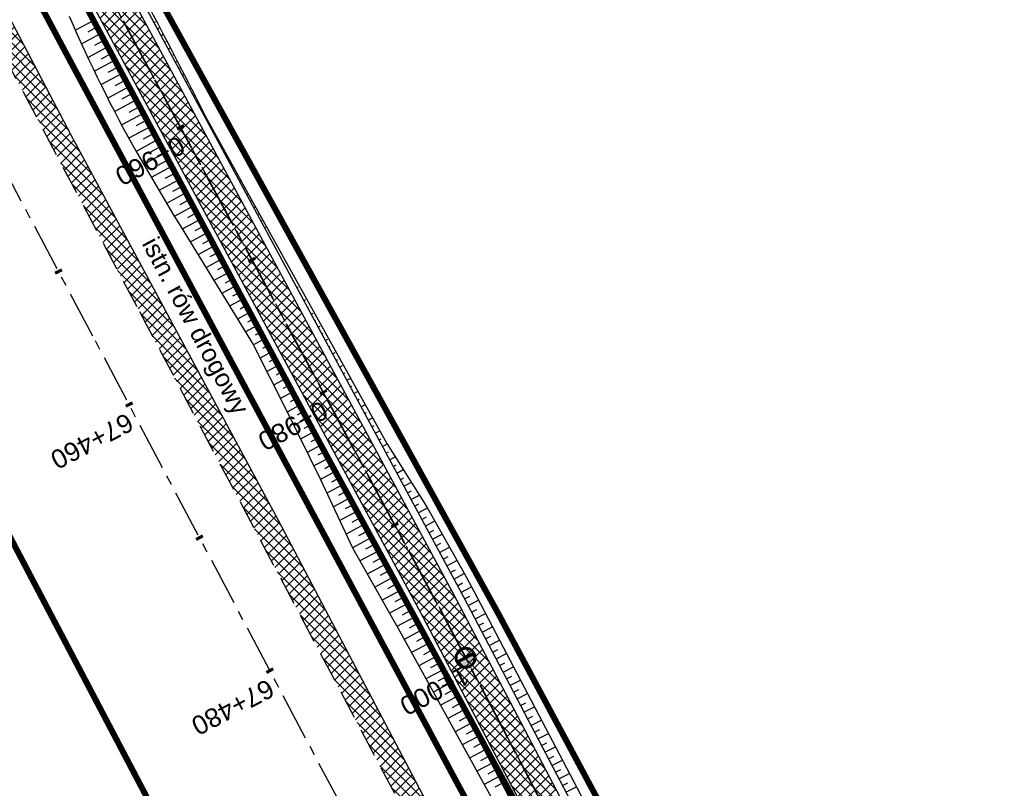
# Model space of a CAD drawing. Header units: metres. Extents: x 7529682 to 7533751, y 5721195 to 5727842.
# Tile 136 of 210: x 7530156 to 7530221, y 5726905 to 5726956. Entities that reach past the tile are written whole.
import ezdxf

# ---------------------------------------------------------------- set-up
doc = ezdxf.new("R2010")
doc.units = ezdxf.units.M
for name, pattern in [('817-dzialki-09-05-04$0$HIDDEN', [0.375, 0.25, -0.125]), ('ACAD_ISO05W100', [33, 24, -3, 0, -3, 0, -3]), ('CENTER', [50.8, 31.75, -6.35, 6.35, -6.35]), ('CENTER2', [28.575, 19.05, -3.175, 3.175, -3.175]), ('HIDDEN', [9.525, 6.35, -3.175])]:
    doc.linetypes.add(name, pattern=pattern)
for name, color, linetype in [('C-DROGI-SYTUACJA', 7, 'Continuous'), ('C-DROGI-SYTUACJA-ETYKIETY', 7, 'Continuous'), ('D-hatch-pobocza', 131, 'Continuous'), ('D-pobocza', 60, 'Continuous'), ('D-rowy', 160, 'Continuous'), ('D-skarpa', 2, 'Continuous'), ('D-skarpa-kreskowanie', 2, 'Continuous')]:
    doc.layers.add(name, color=color, linetype=linetype)
for name, color, linetype, lineweight, true_color in [('D-ewidencja-numery', 7, 'Continuous', 50, 0x40ff00), ('D-hatch-ciag-pieszo-rowerowy', 7, 'Continuous', 13, 0xff9f80), ('D-LR-etap-III', 7, '817-dzialki-09-05-04$0$HIDDEN', 50, 0x00008f)]:
    doc.layers.add(name, color=color, linetype=linetype, lineweight=lineweight, true_color=true_color)
for name, color, linetype, lineweight in [('D-krawędzie', 3, 'Continuous', 30), ('D-obrzeża', 2, 'Continuous', 30), ('D-opisy', 2, 'Continuous', 30), ('D-oś', 10, 'CENTER', 30), ('D-pas-drogowy', 7, 'ACAD_ISO05W100', 50)]:
    doc.layers.add(name, color=color, linetype=linetype, lineweight=lineweight)
doc.layers.add('poprzeczki', color=7, linetype='Continuous', true_color=0x0000c7)
doc.styles.get("Standard").update_dxf_attribs({"font": 'arial.ttf'})

# ---------------------------------------------------------------- blocks, each defined once
blk = doc.blocks.new('AeccTickLine')
at = {"color": 0, "linetype": 'ByBlock', "lineweight": -2}
blk.add_line((0, 1), (0, -1), dxfattribs=at)
blk = doc.blocks.new('kilometraz')
at = {"linetype": 'ByBlock', "lineweight": -2}
blk.add_hatch(color=0, dxfattribs=at).paths.add_polyline_path([(0, -0.28125, 0.41421356), (0.28125, 0, 0.41421356), (0, 0.28125)])
at = {"color": 0, "linetype": 'ByBlock', "lineweight": -2}
blk.add_line((0, 0.28125), (0, -0.28125), dxfattribs=at)
blk.add_circle((0, 0), 0.28125, dxfattribs=at)

msp = doc.modelspace()

# ---------------------------------------------------------------- hatches: boundary and pattern name
at = {"layer": 'D-hatch-ciag-pieszo-rowerowy'}
h = msp.add_hatch(dxfattribs=at)
h.set_pattern_fill('ANSI37', color=256, scale=0.15, style=0)
h.set_pattern_definition([(45, (0.87658, 0.48407), (-0.33675960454, 0.33675960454), []), (135, (0.87658, 0.48407), (-0.33675960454, -0.33675960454), [])])
h.paths.add_polyline_path([(7530123.559, 5727032.047), (7530121.363, 5727030.852), (7530132.878, 5727009.502), (7530158.916, 5726960.858), (7530182.683, 5726916.746), (7530203.558, 5726876.949), (7530215.075, 5726854.837), (7530217.477, 5726855.639), (7530205.774, 5726878.107), (7530184.89, 5726917.92), (7530161.118, 5726962.041), (7530135.081, 5727010.685)])
at = {"layer": 'D-hatch-pobocza'}
h = msp.add_hatch(dxfattribs=at)
h.set_pattern_fill('ANSI37', color=256, scale=0.15, style=0)
h.set_pattern_definition([(45, (0, 0), (-0.33675960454, 0.33675960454), []), (135, (0, 0), (-0.33675960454, -0.33675960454), [])])
h.paths.add_polyline_path([(7530159.28, 5726948.82), (7530146.43, 5726973.35), (7530133.18, 5726997.96), (7530120.77, 5727021.75), (7530102.37, 5727056.4), (7530093.405, 5727074.093), (7530092.054, 5727072.892), (7530098.687, 5727060.362), (7530131.998, 5726997.21), (7530163.822, 5726937.097), (7530204.081, 5726861.013), (7530207.771, 5726854.047), (7530209.4, 5726853.58), (7530209.844, 5726853.622), (7530193.42, 5726884.56), (7530185.31, 5726899.91), (7530173.06, 5726923.22)])

# ---------------------------------------------------------------- linework, layer by layer
at = {"layer": 'C-DROGI-SYTUACJA', "color": 10, "linetype": 'CENTER2', "lineweight": 35, "ltscale": 0.2}
msp.add_lwpolyline([(7529994.785, 5727271.452), (7530014.919, 5727233.118), (7530030.611, 5727203.571), (7530048.952, 5727168.884), (7530066.584, 5727135.609), (7530088.792, 5727092.929), (7530119.442, 5727037.047), (7530133.98, 5727010.094), (7530160.017, 5726961.45), (7530183.787, 5726917.333), (7530204.666, 5726877.528), (7530227.909, 5726832.904), (7530259.102, 5726774.826, 0.063585), (7530264.989, 5726766.578), (7530268.47, 5726762.818, -0.065084), (7530272.969, 5726756.475), (7530281.424, 5726740.504, -0.065084)], format="xyb", dxfattribs=at)
at = {"layer": 'D-ewidencja-numery', "color": 12, "ltscale": 15, "true_color": 0xc70000}
msp.add_lwpolyline([(7529996.497, 5727273.662), (7530017.541, 5727234.203), (7530033.054, 5727204.864), (7530051.623, 5727170.223), (7530069.277, 5727137.016), (7530089.385, 5727097.534), (7530109.713, 5727060.747), (7530136.77, 5727011.64), (7530162.447, 5726962.744), (7530187.674, 5726916.992), (7530207.821, 5726879.335), (7530230.626, 5726834.519), (7530262.288, 5726776.618), (7530277.51, 5726760.213), (7530286.037, 5726744.107)], dxfattribs=at)
at = {"layer": 'D-krawędzie', "linetype": 'HIDDEN', "ltscale": 0.3}
msp.add_lwpolyline([(7529971.476, 5727300.786), (7530006.702, 5727234.141), (7530044.198, 5727163.133), (7530082.89, 5727090.2), (7530098.687, 5727060.362), (7530131.998, 5726997.21), (7530163.822, 5726937.097), (7530204.081, 5726861.013), (7530247.82, 5726778.438), (7530252.22, 5726770.26), (7530259.735, 5726756.9), (7530263.782, 5726749.287), (7530270.196, 5726737.096), (7530272.433, 5726732.819), (7530276.009, 5726725.598), (7530279.7, 5726718.02)], dxfattribs=at)
at = {"layer": 'D-LR-etap-III', "ltscale": 10, "flags": 128}
msp.add_lwpolyline([(7531750.474, 5723895.103, 0.4, 0.4, 0), (7531750.505, 5723895.13, 0.4, 0.4, 0), (7531682.71, 5724022.92, 0.4, 0.4, 0), (7531619.177, 5724147.204, 0.4, 0.4, 0), (7531592.309, 5724198.489, 0.4, 0.4, 0), (7531553.264, 5724272.919, 0.4, 0.4, 0), (7531504.02, 5724366.79, 0.4, 0.4, 0), (7531482.09, 5724407.62, 0.4, 0.4, 0), (7531412.35, 5724541.183, 0.4, 0.4, 0), (7531388.464, 5724586.93, 0.4, 0.4, 0), (7531345.12, 5724669.94, 0.4, 0.4, 0), (7531127.66, 5725081.67, 0.4, 0.4, 0), (7531059.253, 5725211.041, 0.4, 0.4, 0), (7531008.007, 5725307.954, 0.4, 0.4, 0), (7530964.182, 5725390.836, 0.4, 0.4, 0), (7530914.557, 5725484.684, 0.4, 0.4, 0), (7530865.243, 5725577.494, 0.4, 0.4, 0), (7530840.085, 5725624.059, 0.4, 0.4, 0), (7530802.56, 5725694.925, 0.4, 0.4, 0), (7530755.54, 5725787.51, 0.4, 0.4, 0), (7530708.718, 5725876.303, 0.4, 0.4, 0), (7530695.12, 5725902.09, 0.4, 0.4, 0), (7530642.914, 5726001.078, 0.4, 0.4, 0), (7530634.935, 5726016.147, 0.4, 0.4, 0), (7530610.82, 5726061.93, 0.4, 0.4, 0), (7530610.82, 5726061.93, 0.4, 0.4, 0), (7530607.21, 5726063.51, 0.4, 0.4, 0), (7530597.42, 5726080.68, 0.4, 0.4, 0), (7530591.16, 5726088.44, 0.4, 0.4, 0), (7530581.28, 5726107.21, 0.4, 0.4, 0), (7530571.29, 5726130.56, 0.4, 0.4, 0), (7530549.555, 5726171.527, 0.4, 0.4, 0), (7530531.014, 5726206.474, 0.4, 0.4, 0), (7530516.461, 5726236.017, 0.4, 0.4, 0), (7530500.799, 5726266.141, 0.4, 0.4, 0), (7530491.35, 5726283.94, 0.4, 0.4, 0), (7530482.4, 5726303.41, 0.4, 0.4, 0), (7530482.4, 5726303.41, 0.4, 0.4, 0), (7530450.41, 5726357.28, 0.4, 0.4, 0), (7530397.759, 5726458.5, 0.4, 0.4, 0), (7530334.708, 5726583.665, 0.4, 0.4, 0), (7530303.939, 5726645.168, 0.4, 0.4, 0), (7530300.51, 5726651.778, 0.4, 0.4, 0), (7530289.214, 5726671.967, 0.4, 0.4, 0), (7530281.54, 5726685.57, 0.4, 0.4, 0), (7530261.371, 5726724.163, 0.4, 0.4, 0), (7530254.03, 5726738.21, 0.4, 0.4, 0), (7530197.22, 5726845.06, 0.4, 0.4, 0), (7530194.71, 5726849.15, 0.4, 0.4, 0), (7530195.92, 5726850.75, 0.4, 0.4, 0), (7530170.547, 5726892.961, 0.4, 0.4, 0), (7530143.175, 5726945.066, 0.4, 0.4, 0), (7530105.06, 5727018.32, 0.4, 0.4, 0), (7530100.06, 5727027.16, 0.4, 0.4, 0), (7530062.319, 5727099.625, 0.4, 0.4, 0), (7530015.379, 5727189.42, 0.4, 0.4, 0), (7529983.208, 5727250.207, 0.4, 0.4, 0), (7529953.284, 5727306.747, 0.4, 0.4, 0), (7529900.671, 5727406.159, 0.4, 0.4, 0), (7529890.63, 5727425.131, 0.4, 0.4, 0), (7529875.155, 5727454.426, 0.4, 0.4, 0), (7529857.56, 5727487.787, 0.4, 0.4, 0), (7529835.194, 5727530.193, 0.4, 0.4, 0), (7529811.741, 5727574.662, 0.4, 0.4, 0), (7529792.102, 5727611.923, 0.4, 0.4, 0), (7529768.066, 5727657.47, 0.4, 0.4, 0), (7529755.211, 5727682.131, 0.4, 0.4, 0), (7529753.31, 5727681.13, 0.4, 0.4, 0), (7529739.21, 5727707.77, 0.4, 0.4, 0), (7529735.395, 5727711.252, 0.4, 0.4, 0), (7529725.42, 5727730.2, 0.4, 0.4, 0), (7529723.55, 5727729.88, 0.4, 0.4, 0), (7529695.567, 5727782.932, 0.4, 0.4, 0), (7529717.68, 5727794.024, 0.4, 0.4, 0), (7529736.275, 5727758.647, 0.4, 0.4, 0), (7529736.275, 5727758.647, 0.4, 0.4, 0), (7529744.511, 5727750.406, 0.4, 0.4, 0), (7529744.511, 5727750.406, 0.4, 0.4, 0), (7529750.283, 5727738.55, 0.4, 0.4, 0), (7529777.109, 5727687.569, 0.4, 0.4, 0), (7529796.515, 5727651.33, 0.4, 0.4, 0), (7529814.938, 5727616.793, 0.4, 0.4, 0), (7529839.007, 5727572.304, 0.4, 0.4, 0), (7529860.618, 5727532.509, 0.4, 0.4, 0), (7529882.349, 5727491.504, 0.4, 0.4, 0), (7529904.865, 5727449.096, 0.4, 0.4, 0), (7529920.747, 5727418.885, 0.4, 0.4, 0), (7529946.677, 5727368.547, 0.4, 0.4, 0), (7529972.025, 5727320.573, 0.4, 0.4, 0), (7529987.74, 5727290.153, 0.4, 0.4, 0), (7529996.497, 5727273.662, 0.4, 0.4, 0), (7530017.541, 5727234.203, 0.4, 0.4, 0), (7530033.054, 5727204.864, 0.4, 0.4, 0), (7530051.623, 5727170.223, 0.4, 0.4, 0), (7530069.277, 5727137.016, 0.4, 0.4, 0), (7530089.385, 5727097.534, 0.4, 0.4, 0), (7530109.713, 5727060.747, 0.4, 0.4, 0), (7530136.77, 5727011.64, 0.4, 0.4, 0), (7530162.447, 5726962.744, 0.4, 0.4, 0), (7530187.674, 5726916.992, 0.4, 0.4, 0), (7530207.821, 5726879.335, 0.4, 0.4, 0), (7530230.626, 5726834.519, 0.4, 0.4, 0), (7530262.288, 5726776.618, 0.4, 0.4, 0), (7530277.51, 5726760.213, 0.4, 0.4, 0), (7530286.037, 5726744.107, 0.4, 0.4, 0), (7530288.097, 5726735.884, 0.4, 0.4, 0), (7530290.394, 5726725.047, 0.4, 0.4, 0), (7530296.177, 5726713.583, 0.4, 0.4, 0), (7530302.726, 5726701.182, 0.4, 0.4, 0), (7530325.685, 5726657.466, 0.4, 0.4, 0), (7530343.244, 5726623.649, 0.4, 0.4, 0), (7530360.23, 5726591.747, 0.4, 0.4, 0), (7530383.209, 5726548.059, 0.4, 0.4, 0), (7530406.018, 5726503.606, 0.4, 0.4, 0), (7530427.465, 5726462.62, 0.4, 0.4, 0), (7530447.928, 5726424.388, 0.4, 0.4, 0), (7530471.127, 5726379.921, 0.4, 0.4, 0), (7530490.501, 5726343.033, 0.4, 0.4, 0), (7530509.499, 5726306.733, 0.4, 0.4, 0), (7530529.89, 5726267.244, 0.4, 0.4, 0), (7530543.852, 5726238.99, 0.4, 0.4, 0), (7530554.809, 5726218.944, 0.4, 0.4, 0), (7530559.027, 5726212.223, 0.4, 0.4, 0), (7530563.061, 5726206.41, 0.4, 0.4, 0), (7530566.934, 5726200.464, 0.4, 0.4, 0), (7530569.771, 5726194.902, 0.4, 0.4, 0), (7530571.473, 5726191.282, 0.4, 0.4, 0), (7530572.839, 5726188.025, 0.4, 0.4, 0), (7530575.295, 5726182.035, 0.4, 0.4, 0), (7530579.737, 5726173.306, 0.4, 0.4, 0), (7530583.3, 5726167.41, 0.4, 0.4, 0), (7530593.4, 5726163.33, 0.4, 0.4, 0), (7530598.618, 5726155.264, 0.4, 0.4, 0), (7530608.258, 5726140.497, 0.4, 0.4, 0), (7530603.27, 5726136.83, 0.4, 0.4, 0), (7530606.53, 5726131.84, 0.4, 0.4, 0), (7530604.239, 5726124.217, 0.4, 0.4, 0), (7530605.847, 5726121.63, 0.4, 0.4, 0), (7530608.972, 5726116.164, 0.4, 0.4, 0), (7530618.114, 5726097.791, 0.4, 0.4, 0), (7530651.213, 5726034.96, 0.4, 0.4, 0), (7530670.244, 5725998.611, 0.4, 0.4, 0), (7530698.075, 5725945.953, 0.4, 0.4, 0), (7530716.506, 5725911.305, 0.4, 0.4, 0), (7530735.223, 5725875.667, 0.4, 0.4, 0), (7530752.504, 5725842.155, 0.4, 0.4, 0), (7530778.311, 5725793.501, 0.4, 0.4, 0), (7530797.5, 5725756.382, 0.4, 0.4, 0), (7530812.519, 5725728.289, 0.4, 0.4, 0), (7530820.039, 5725713.16, 0.4, 0.4, 0), (7530822.422, 5725710.194, 0.4, 0.4, 0), (7530833.155, 5725688.801, 0.4, 0.4, 0), (7530849.629, 5725656.159, 0.4, 0.4, 0), (7530867.983, 5725621.964, 0.4, 0.4, 0), (7530872.63, 5725612.888, 0.4, 0.4, 0), (7530880.354, 5725597.595, 0.4, 0.4, 0), (7530883.839, 5725593.389, 0.4, 0.4, 0), (7530891.782, 5725587.763, 0.4, 0.4, 0), (7530895.039, 5725584.281, 0.4, 0.4, 0), (7530897.034, 5725580.941, 0.4, 0.4, 0), (7530900.952, 5725579.946, 0.4, 0.4, 0), (7530904.81, 5725571.977, 0.4, 0.4, 0), (7530903.682, 5725568.566, 0.4, 0.4, 0), (7530908.901, 5725558.845, 0.4, 0.4, 0), (7530910.252, 5725545.672, 0.4, 0.4, 0), (7530912.873, 5725538.646, 0.4, 0.4, 0), (7530945.278, 5725478.464, 0.4, 0.4, 0), (7530959.692, 5725450.246, 0.4, 0.4, 0), (7531002.827, 5725368.192, 0.4, 0.4, 0), (7531044.704, 5725290.314, 0.4, 0.4, 0), (7531064.099, 5725253.213, 0.4, 0.4, 0), (7531083.01, 5725216.678, 0.4, 0.4, 0), (7531113.013, 5725158.466, 0.4, 0.4, 0), (7531137.364, 5725113.071, 0.4, 0.4, 0), (7531150.831, 5725086.712, 0.4, 0.4, 0), (7531159.746, 5725076.641, 0.4, 0.4, 0), (7531166.31, 5725074.58, 0.4, 0.4, 0), (7531172.29, 5725062.58, 0.4, 0.4, 0), (7531170.59, 5725055.606, 0.4, 0.4, 0), (7531173.733, 5725044.081, 0.4, 0.4, 0), (7531215.342, 5724964.86, 0.4, 0.4, 0), (7531238.054, 5724921.685, 0.4, 0.4, 0), (7531262.39, 5724875.283, 0.4, 0.4, 0), (7531295.587, 5724811.266, 0.4, 0.4, 0), (7531348.488, 5724712.363, 0.4, 0.4, 0), (7531363.741, 5724682.684, 0.4, 0.4, 0), (7531366.987, 5724675.865, 0.4, 0.4, 0), (7531382.541, 5724646.111, 0.4, 0.4, 0), (7531401.299, 5724610.875, 0.4, 0.4, 0), (7531428.965, 5724558.862, 0.4, 0.4, 0), (7531449.111, 5724520.398, 0.4, 0.4, 0), (7531477.293, 5724465.831, 0.4, 0.4, 0), (7531500.996, 5724421.113, 0.4, 0.4, 0), (7531512.122, 5724400.549, 0.4, 0.4, 0), (7531513.782, 5724396.757, 0.4, 0.4, 0), (7531526.32, 5724379.39, 0.4, 0.4, 0), (7531566.784, 5724302.736, 0.4, 0.4, 0), (7531612.277, 5724225.61, 0.4, 0.4, 0), (7531620.493, 5724210.548, 0.4, 0.4, 0), (7531631.578, 5724196.258, 0.4, 0.4, 0), (7531653.484, 5724152.434, 0.4, 0.4, 0), (7531661.151, 5724128.494, 0.4, 0.4, 0), (7531673.881, 5724101.186, 0.4, 0.4, 0), (7531684.691, 5724081.184, 0.4, 0.4, 0), (7531699.212, 5724051.17, 0.4, 0.4, 0), (7531704.034, 5724040.584, 0.4, 0.4, 0), (7531704.034, 5724040.584, 0.4, 0.4, 0), (7531703.913, 5724037.17, 0.4, 0.4, 0), (7531736.42, 5723969.232, 0.4, 0.4, 0), (7531738.285, 5723967.699, 0.4, 0.4, 0), (7531742.181, 5723962.346, 0.4, 0.4, 0), (7531744.286, 5723958.616, 0.4, 0.4, 0), (7531755.393, 5723944.193, 0.4, 0.4, 0), (7531758.69, 5723936.76, 0.4, 0.4, 0), (7531780.08, 5723929.25, 0.4, 0.4, 0), (7531792.612, 5723906.338, 0.4, 0.4, 0), (7531792.612, 5723906.338, 0.4, 0.4, 0), (7531756.962, 5723883.055, 0.4, 0.4, 0), (7531750.46, 5723895.13, 0.4, 0.4, 0), (7531750.46, 5723895.13, 0, 0, 0)], format="xyseb", dxfattribs=at)
at = {"layer": 'D-obrzeża'}
for points in [[(7530255.071, 5726779.69), (7530226.804, 5726832.32), (7530203.558, 5726876.949), (7530182.683, 5726916.746), (7530158.916, 5726960.858), (7530132.878, 5727009.502), (7530118.344, 5727036.45), (7530087.65, 5727092.412), (7530086.699, 5727094.242), (7530065.478, 5727135.027), (7530047.847, 5727168.299), (7530029.507, 5727202.986), (7530013.813, 5727232.534), (7529993.681, 5727270.865)], [(7530217.689, 5726855.232), (7530205.774, 5726878.107), (7530184.89, 5726917.92), (7530161.118, 5726962.041), (7530135.081, 5727010.685), (7530120.54, 5727037.644), (7530099.718, 5727075.608)]]:
    msp.add_lwpolyline(points, dxfattribs=at)
at = {"layer": 'D-oś', "ltscale": 0.1}
msp.add_lwpolyline([(7530281.407, 5726707.304), (7530276.579, 5726716.435), (7530272.867, 5726724.055), (7530269.314, 5726731.231), (7530267.097, 5726735.47), (7530260.688, 5726747.65), (7530256.664, 5726755.22), (7530249.153, 5726768.573), (7530244.732, 5726776.79), (7530200.988, 5726859.376), (7530160.728, 5726935.459), (7530128.903, 5726995.575), (7530095.593, 5727058.727), (7530079.798, 5727088.56), (7530041.105, 5727161.496), (7530003.607, 5727232.506), (7529968.381, 5727299.153)], dxfattribs=at)
at = {"layer": 'D-oś', "ltscale": 0.03}
msp.add_lwpolyline([(7529994.785, 5727271.452), (7530014.919, 5727233.118), (7530030.611, 5727203.571), (7530048.952, 5727168.884), (7530066.584, 5727135.609), (7530088.792, 5727092.929), (7530119.442, 5727037.047), (7530133.98, 5727010.094), (7530160.017, 5726961.45), (7530183.787, 5726917.333), (7530204.666, 5726877.528), (7530227.909, 5726832.904), (7530259.102, 5726774.826, 0.063585), (7530264.989, 5726766.578), (7530268.47, 5726762.818, -0.065084), (7530272.969, 5726756.475), (7530281.424, 5726740.504, -0.065084), (7530284.142, 5726733.217), (7530284.891, 5726729.972, 0.064463), (7530289.362, 5726717.937), (7530322.484, 5726654.998)], format="xyb", dxfattribs=at)
at = {"layer": 'D-pas-drogowy', "ltscale": 0.2, "flags": 128}
msp.add_lwpolyline([(7531633.019, 5724182.834, 0.4, 0.4, 0), (7531617.559, 5724211.608, 0.4, 0.4, 0), (7531566.784, 5724302.736, 0.4, 0.4, 0), (7531538.419, 5724356.47, 0.4, 0.4, 0), (7531526.32, 5724379.39, 0.4, 0.4, 0), (7531516.102, 5724393.607, 0.4, 0.4, 0.001485), (7531513.78, 5724396.838, 0.4, 0.4, 0), (7531501.87, 5724413.41, 0.4, 0.4, 0), (7531474.926, 5724464.508, 0.4, 0.4, 0), (7531446.2, 5724518.992, 0.4, 0.4, 0), (7531424.962, 5724559.262, 0.4, 0.4, 0), (7531398.444, 5724609.566, 0.4, 0.4, 0), (7531379.647, 5724645.216, 0.4, 0.4, 0), (7531365.23, 5724672.56, 0.4, 0.4, 0), (7531341.306, 5724717.915, 0.4, 0.4, 0), (7531312.9, 5724771.789, 0.4, 0.4, 0), (7531292.591, 5724810.307, 0.4, 0.4, 0), (7531259.392, 5724873.271, 0.4, 0.4, 0), (7531233.74, 5724921.923, 0.4, 0.4, 0), (7531203.073, 5724980.092, 0.4, 0.4, 0), (7531173.471, 5725036.225, 0.4, 0.4, 0), (7531168.27, 5725046.09, 0.4, 0.4, 0), (7531172.29, 5725062.58, 0.4, 0.4, 0), (7531166.31, 5725074.58, 0.4, 0.4, 0), (7531150.32, 5725079.6, 0.4, 0.4, 0), (7531141.5, 5725096.43, 0.4, 0.4, 0), (7531109.312, 5725157.814, 0.4, 0.4, 0), (7531086.641, 5725201.048, 0.4, 0.4, 0), (7531059.198, 5725253.384, 0.4, 0.4, 0), (7531028.207, 5725312.489, 0.4, 0.4, 0), (7530999.105, 5725367.99, 0.4, 0.4, 0), (7530956.248, 5725449.725, 0.4, 0.4, 0), (7530924.398, 5725510.464, 0.4, 0.4, 0), (7530897.51, 5725561.74, 0.4, 0.4, 0), (7530894.46, 5725566.14, 0.4, 0.4, 0), (7530892.16, 5725570.49, 0.4, 0.4, 0), (7530869.363, 5725613.307, 0.4, 0.4, 0), (7530861.694, 5725627.705, 0.4, 0.4, 0), (7530852.74, 5725644.52, 0.4, 0.4, 0), (7530831.51, 5725684.2, 0.4, 0.4, 0), (7530811.13, 5725722.52, 0.4, 0.4, 0), (7530792.348, 5725757.941, 0.4, 0.4, 0), (7530768.03, 5725803.8, 0.4, 0.4, 0), (7530748.769, 5725840.179, 0.4, 0.4, 0), (7530727.7, 5725879.97, 0.4, 0.4, 0), (7530712.098, 5725909.545, 0.4, 0.4, 0), (7530693.644, 5725944.645, 0.4, 0.4, 0), (7530665.702, 5725997.539, 0.4, 0.4, 0), (7530641.76, 5726042.88, 0.4, 0.4, 0), (7530616.5, 5726091.48, 0.4, 0.4, 0), (7530604.628, 5726114.32, 0.4, 0.4, -0.007763), (7530602.5, 5726118.43, 0.4, 0.4, 0), (7530603.992, 5726123.395, 0.4, 0.4, 0), (7530606.53, 5726131.84, 0.4, 0.4, 0), (7530603.27, 5726136.83, 0.4, 0.4, 0), (7530593.776, 5726151.369, 0.4, 0.4, 0), (7530590.203, 5726156.84, 0.4, 0.4, 0), (7530583.3, 5726167.41, 0.4, 0.4, 0), (7530580.578, 5726170.428, 0.4, 0.4, 0), (7530575.85, 5726175.67, 0.4, 0.4, 0), (7530569.01, 5726186.66, 0.4, 0.4, 0), (7530562.555, 5726199.189, 0.4, 0.4, 0), (7530555.67, 5726211.39, 0.4, 0.4, 0), (7530548.29, 5726224.23, 0.4, 0.4, 0), (7530540.58, 5726237.71, 0.4, 0.4, 0), (7530532.68, 5726252.65, 0.4, 0.4, 0), (7530524.06, 5726269.35, 0.4, 0.4, 0), (7530502.82, 5726309.91, 0.4, 0.4, 0), (7530488.83, 5726336.63, 0.4, 0.4, 0), (7530466.03, 5726380.16, 0.4, 0.4, 0), (7530438.47, 5726432.77, 0.4, 0.4, 0), (7530424.53, 5726459.09, 0.4, 0.4, 0), (7530401.63, 5726502.97, 0.4, 0.4, 0), (7530383.38, 5726538.06, 0.4, 0.4, 0), (7530353.97, 5726593.52, 0.4, 0.4, 0), (7530338.47, 5726622.74, 0.4, 0.4, 0), (7530322.01, 5726653.88, 0.4, 0.4, 0), (7530297.54, 5726700.33, 0.4, 0.4, 0), (7530287.38, 5726719.6, 0.4, 0.4, 0), (7530285.95, 5726722.316, 0.4, 0.4, 0), (7530280.26, 5726733.12, 0.4, 0.4, 0), (7530266.73, 5726758.74, 0.4, 0.4, 0), (7530260.42, 5726770.47, 0.4, 0.4, 0), (7530253.25, 5726783.82, 0.4, 0.4, 0), (7530244.95, 5726799.33, 0.4, 0.4, 0), (7530239.39, 5726808.49, 0.4, 0.4, 0), (7530238.29, 5726807.9, 0.4, 0.4, 0), (7530218.11, 5726850.67, 0.4, 0.4, 0), (7530175.907, 5726928.168, 0.4, 0.4, 0), (7530096.68, 5727076.15, 0.4, 0.4, 0), (7530094.68, 5727079.89, 0.4, 0.4, 0), (7530064.597, 5727135.523, 0.4, 0.4, 0), (7530046.731, 5727168.892, 0.4, 0.4, 0), (7530025.803, 5727208.461, 0.4, 0.4, 0), (7530012.847, 5727232.979, 0.4, 0.4, 0), (7529994.15, 5727268.45, 0.4, 0.4, 0), (7529981.671, 5727291.93, 0.4, 0.4, 0), (7529949.89, 5727351.73, 0.4, 0.4, 0), (7529924.75, 5727399.03, 0.4, 0.4, 0), (7529915.516, 5727417.1, 0.4, 0.4, 0), (7529885.83, 5727475.19, 0.4, 0.4, 0), (7529862.56, 5727519.97, 0.4, 0.4, 0), (7529852.985, 5727538.191, 0.4, 0.4, 0), (7529836.513, 5727569.511, 0.4, 0.4, 0), (7529815.369, 5727609.141, 0.4, 0.4, 0), (7529792.795, 5727651.247, 0.4, 0.4, 0), (7529774.199, 5727685.858, 0.4, 0.4, 0), (7529746.966, 5727736.059, 0.4, 0.4, 0), (7529733.92, 5727757.62, 0.4, 0.4, 0), (7529708.607, 5727806.389, 0.4, 0.4, 0), (7529688.492, 5727796.345, 0.4, 0.4, 0), (7529723.55, 5727729.88, 0.4, 0.4, 0), (7529725.42, 5727730.2, 0.4, 0.4, 0), (7529735.38, 5727711.28, 0.4, 0.4, 0), (7529739.21, 5727707.77, 0.4, 0.4, 0), (7529753.31, 5727681.13, 0.4, 0.4, 0), (7529755.178, 5727682.114, 0.4, 0.4, 0), (7529792.102, 5727611.923, 0.4, 0.4, 0), (7529811.741, 5727574.662, 0.4, 0.4, 0), (7529835.194, 5727530.193, 0.4, 0.4, 0), (7529857.56, 5727487.787, 0.4, 0.4, 0), (7529875.155, 5727454.426, 0.4, 0.4, 0), (7529890.63, 5727425.131, 0.4, 0.4, 0), (7529900.671, 5727406.159, 0.4, 0.4, 0), (7529953.284, 5727306.747, 0.4, 0.4, 0), (7529983.208, 5727250.207, 0.4, 0.4, 0), (7530015.379, 5727189.42, 0.4, 0.4, 0), (7530062.319, 5727099.625, 0.4, 0.4, 0), (7530100.06, 5727027.16, 0.4, 0.4, 0), (7530105.06, 5727018.32, 0.4, 0.4, 0), (7530143.175, 5726945.066, 0.4, 0.4, 0), (7530170.547, 5726892.961, 0.4, 0.4, 0), (7530195.92, 5726850.75, 0.4, 0.4, 0), (7530194.71, 5726849.15, 0.4, 0.4, 0), (7530197.22, 5726845.06, 0.4, 0.4, 0), (7530254.03, 5726738.21, 0.4, 0.4, 0), (7530261.371, 5726724.163, 0.4, 0.4, 0), (7530281.54, 5726685.57, 0.4, 0.4, 0), (7530289.214, 5726671.967, 0.4, 0.4, 0), (7530300.51, 5726651.778, 0.4, 0.4, 0), (7530303.939, 5726645.168, 0.4, 0.4, 0), (7530334.708, 5726583.665, 0.4, 0.4, 0), (7530397.759, 5726458.5, 0.4, 0.4, 0), (7530450.41, 5726357.28, 0.4, 0.4, 0), (7530482.4, 5726303.41, 0.4, 0.4, 0), (7530483.688, 5726301.003, 0.4, 0.4, 0), (7530491.35, 5726283.94, 0.4, 0.4, 0), (7530512.67, 5726243.78, 0.4, 0.4, 0), (7530529.43, 5726209.46, 0.4, 0.4, 0), (7530571.29, 5726130.56, 0.4, 0.4, 0), (7530581.28, 5726107.21, 0.4, 0.4, 0), (7530591.16, 5726088.44, 0.4, 0.4, 0), (7530597.42, 5726080.68, 0.4, 0.4, 0), (7530607.21, 5726063.51, 0.4, 0.4, 0), (7530610.82, 5726061.93, 0.4, 0.4, 0), (7530634.935, 5726016.147, 0.4, 0.4, 0), (7530642.914, 5726001.078, 0.4, 0.4, 0), (7530695.12, 5725902.09, 0.4, 0.4, 0), (7530708.718, 5725876.303, 0.4, 0.4, 0), (7530755.54, 5725787.51, 0.4, 0.4, 0), (7530802.56, 5725694.925, 0.4, 0.4, 0), (7530840.085, 5725624.059, 0.4, 0.4, 0), (7530865.243, 5725577.494, 0.4, 0.4, 0), (7530914.557, 5725484.684, 0.4, 0.4, 0), (7530964.182, 5725390.836, 0.4, 0.4, 0), (7531008.007, 5725307.954, 0.4, 0.4, 0), (7531059.253, 5725211.041, 0.4, 0.4, 0), (7531127.66, 5725081.67, 0.4, 0.4, 0), (7531345.12, 5724669.94, 0.4, 0.4, 0), (7531388.464, 5724586.93, 0.4, 0.4, 0), (7531412.35, 5724541.183, 0.4, 0.4, 0), (7531482.09, 5724407.62, 0.4, 0.4, 0), (7531504.02, 5724366.79, 0.4, 0.4, 0), (7531519.374, 5724337.52, 0.4, 0.4, 0), (7531563.749, 5724252.932, 0.4, 0.4, 0), (7531602.175, 5724179.681, 0.4, 0.4, 0), (7531619.177, 5724147.204, 0.4, 0.4, 0), (7531625.038, 5724135.635, 0.4, 0.4, 0), (7531656.796, 5724073.316, 0.4, 0.4, 0), (7531675.12, 5724037.36, 0.4, 0.4, 0), (7531682.71, 5724022.92, 0.4, 0.4, 0), (7531705.565, 5723979.811, 0.4, 0.4, 0), (7531736.606, 5723921.262, 0.4, 0.4, 0), (7531750.46, 5723895.13, 0.4, 0.4, 0), (7531740.77, 5723886.56, 0.4, 0.4, 0), (7531732.86, 5723885, 0.4, 0.4, 0), (7531722.18, 5723887.77, 0.4, 0.4, 0), (7531729.87, 5723862.17, 0.4, 0.4, 0), (7531742.92, 5723861.93, 0.4, 0.4, 0), (7531763.71, 5723859.52, 0.4, 0.4, 0), (7531768.42, 5723854.12, 0.4, 0.4, 0), (7531787.42, 5723817.97, 0.4, 0.4, 0), (7531795.57, 5723809.82, 0.4, 0.4, 0), (7531816.347, 5723819.85, 0.4, 0.4, 0), (7531816.347, 5723819.85, 0.4, 0.4, 0), (7531805.06, 5723843.23, 0.4, 0.4, 0), (7531803.61, 5723886.23, 0.4, 0.4, 0), (7531803.61, 5723886.23, 0.4, 0.4, 0), (7531780.08, 5723929.25, 0.4, 0.4, 0), (7531758.69, 5723936.76, 0.4, 0.4, 0), (7531749.359, 5723946.412, 0.4, 0.4, 0), (7531742.71, 5723953.29, 0.4, 0.4, 0), (7531735.177, 5723967.878, 0.4, 0.4, 0), (7531722.37, 5723992.68, 0.4, 0.4, 0), (7531705.042, 5724030.886, 0.4, 0.4, 0), (7531699.47, 5724043.17, 0.4, 0.4, 0), (7531692.69, 5724058.11, 0.4, 0.4, 0), (7531679.672, 5724084.017, 0.4, 0.4, 0), (7531674.55, 5724094.21, 0.4, 0.4, 0), (7531666.633, 5724114.003, 0.4, 0.4, 0), (7531649, 5724153.82, 0.4, 0.4, 0), (7531641.49, 5724149.34, 0.4, 0.4, 0), (7531626.04, 5724179.34, 0.4, 0.4, 0), (7531633.03, 5724182.84, 0, 0, 0)], format="xyseb", dxfattribs=at)
at = {"layer": 'D-pobocza'}
for points in [[(7529998.605, 5727267.942), (7530016.466, 5727233.935), (7530032.157, 5727204.391), (7530050.498, 5727169.703), (7530068.134, 5727136.422), (7530090.335, 5727093.754), (7530120.98, 5727037.883), (7530135.521, 5727010.922), (7530161.559, 5726962.278), (7530185.332, 5726918.154), (7530206.217, 5726878.339), (7530218.182, 5726855.367)], [(7529995.8, 5727265.757), (7530013.371, 5727232.301), (7530029.065, 5727202.752), (7530047.405, 5727168.065), (7530065.035, 5727134.795), (7530087.248, 5727092.104), (7530117.905, 5727036.211), (7530132.438, 5727009.265), (7530158.475, 5726960.622), (7530182.241, 5726916.511), (7530203.115, 5726876.718), (7530214.73, 5726854.418)], [(7530209.844, 5726853.622), (7530193.42, 5726884.56), (7530185.31, 5726899.91), (7530173.06, 5726923.22), (7530159.28, 5726948.82), (7530146.43, 5726973.35), (7530133.18, 5726997.96), (7530120.77, 5727021.75), (7530102.37, 5727056.4), (7530093.405, 5727074.093)]]:
    msp.add_lwpolyline(points, dxfattribs=at)
at = {"layer": 'D-rowy', "linetype": 'HIDDEN', "ltscale": 0.1, "const_width": 0.4, "flags": 128}
msp.add_lwpolyline([(7530210.965, 5726857.162), (7530158.809, 5726954.52), (7530122.465, 5727022.753), (7530095.922, 5727072.859), (7530086.314, 5727091.113), (7530063.16, 5727134.709), (7530033.596, 5727190.759), (7530021.34, 5727213.676), (7530002.619, 5727249.036), (7529995.396, 5727262.503), (7529988.789, 5727275.206), (7529976.334, 5727299.006), (7529958.125, 5727333.488), (7529939.362, 5727369.129), (7529923.146, 5727399.734), (7529918.219, 5727408.985), (7529909.126, 5727427.527), (7529905.376, 5727434.673), (7529896.192, 5727451.152), (7529887.557, 5727467.231), (7529877.124, 5727486.657), (7529866.166, 5727506.778), (7529855.76, 5727526.176), (7529840.707, 5727554.898), (7529824.518, 5727585.588), (7529810.515, 5727612.292), (7529795.682, 5727640.077), (7529780.379, 5727668.69), (7529772.315, 5727684.078), (7529762.635, 5727702.447), (7529747.007, 5727732.117), (7529740.676, 5727744.954)], dxfattribs=at)
at = {"layer": 'D-skarpa', "linetype": 'Continuous'}
for points in [[(7530157.923, 5726969.541, -0.007166), (7530168.215, 5726950.067), (7530170.801, 5726945.357), (7530170.801, 5726945.357), (7530170.801, 5726945.357), (7530180.259, 5726928.328), (7530182.93, 5726924.087), (7530185.377, 5726919.726), (7530186.016, 5726918.534), (7530187.726, 5726915.281), (7530196.661, 5726898.274)], [(7530159.158, 5726956.716, 0.025824), (7530163.661, 5726947.614), (7530166.128, 5726943.432), (7530166.402, 5726942.987), (7530171.382, 5726934.904), (7530173.621, 5726930.431), (7530175.849, 5726925.952), (7530177.964, 5726921.411), (7530181.091, 5726915.881), (7530182.836, 5726912.715), (7530185.249, 5726908.335), (7530190.07, 5726899.571)]]:
    msp.add_lwpolyline(points, format="xyb", dxfattribs=at)
at = {"layer": 'D-skarpa-kreskowanie', "linetype": 'Continuous'}
for p, q in [((7530160.736, 5726956.425, 107.954), (7530159.58, 5726955.802, 107.078)), ((7530160.974, 5726955.985, 107.953), (7530160.382, 5726955.666, 107.505)), ((7530164.873, 5726956.355, 108.152), (7530164.778, 5726956.303, 108.08)), ((7530161.211, 5726955.544, 107.952), (7530160.001, 5726954.892, 107.035)), ((7530165.125, 5726955.923, 108.162), (7530165.07, 5726955.893, 108.12)), ((7530165.378, 5726955.491, 108.173), (7530165.252, 5726955.423, 108.077)), ((7530161.685, 5726954.664, 107.95), (7530160.421, 5726953.983, 106.992)), ((7530161.448, 5726955.104, 107.951), (7530160.829, 5726954.771, 107.482)), ((7530165.63, 5726955.059, 108.183), (7530165.56, 5726955.021, 108.13)), ((7530161.922, 5726954.224, 107.949), (7530161.277, 5726953.876, 107.46)), ((7530165.881, 5726954.626, 108.193), (7530165.726, 5726954.543, 108.075)), ((7530166.109, 5726954.181, 108.184), (7530166.036, 5726954.142, 108.129)), ((7530162.159, 5726953.784, 107.948), (7530160.841, 5726953.073, 106.949)), ((7530162.397, 5726953.344, 107.946), (7530161.724, 5726952.981, 107.437)), ((7530166.336, 5726953.735, 108.176), (7530166.2, 5726953.662, 108.073)), ((7530162.634, 5726952.903, 107.945), (7530161.261, 5726952.164, 106.906)), ((7530166.563, 5726953.29, 108.168), (7530166.501, 5726953.256, 108.12)), ((7530166.791, 5726952.845, 108.159), (7530166.675, 5726952.782, 108.071)), ((7530163.108, 5726952.023, 107.943), (7530161.727, 5726951.279, 106.897)), ((7530162.871, 5726952.463, 107.944), (7530162.182, 5726952.092, 107.423)), ((7530167.018, 5726952.399, 108.151), (7530166.965, 5726952.371, 108.11)), ((7530163.345, 5726951.583, 107.942), (7530162.652, 5726951.21, 107.418)), ((7530167.246, 5726951.954, 108.142), (7530167.149, 5726951.902, 108.069)), ((7530167.473, 5726951.508, 108.134), (7530167.43, 5726951.485, 108.101)), ((7530163.582, 5726951.143, 107.941), (7530162.192, 5726950.394, 106.889)), ((7530167.701, 5726951.063, 108.126), (7530167.623, 5726951.021, 108.067)), ((7530164.057, 5726950.262, 107.939), (7530162.658, 5726949.509, 106.88)), ((7530163.82, 5726950.703, 107.94), (7530163.122, 5726950.327, 107.412)), ((7530167.928, 5726950.618, 108.117), (7530167.894, 5726950.599, 108.092)), ((7530168.157, 5726950.173, 108.109), (7530168.098, 5726950.141, 108.065)), ((7530164.294, 5726949.822, 107.938), (7530163.592, 5726949.444, 107.407)), ((7530168.399, 5726949.736, 108.111), (7530168.367, 5726949.718, 108.086)), ((7530164.531, 5726949.382, 107.937), (7530163.124, 5726948.624, 106.871)), ((7530164.768, 5726948.942, 107.936), (7530164.062, 5726948.562, 107.401)), ((7530168.642, 5726949.298, 108.112), (7530168.572, 5726949.261, 108.058)), ((7530168.885, 5726948.861, 108.112), (7530168.847, 5726948.841, 108.084)), ((7530165.005, 5726948.502, 107.935), (7530163.59, 5726947.739, 106.863)), ((7530169.128, 5726948.424, 108.113), (7530169.046, 5726948.38, 108.052)), ((7530165.48, 5726947.621, 107.929), (7530164.096, 5726946.876, 106.881)), ((7530165.243, 5726948.061, 107.932), (7530164.542, 5726947.684, 107.402)), ((7530169.371, 5726947.987, 108.114), (7530169.327, 5726947.964, 108.081)), ((7530169.613, 5726947.55, 108.115), (7530169.521, 5726947.5, 108.045)), ((7530165.717, 5726947.181, 107.925), (7530165.034, 5726946.813, 107.408)), ((7530169.856, 5726947.113, 108.115), (7530169.807, 5726947.086, 108.078)), ((7530165.954, 5726946.741, 107.922), (7530164.605, 5726946.014, 106.9)), ((7530166.191, 5726946.301, 107.918), (7530165.525, 5726945.942, 107.414)), ((7530170.099, 5726946.676, 108.116), (7530169.995, 5726946.62, 108.038)), ((7530170.342, 5726946.238, 108.117), (7530170.287, 5726946.209, 108.076)), ((7530166.428, 5726945.861, 107.915), (7530165.113, 5726945.152, 106.919)), ((7530170.583, 5726945.801, 108.117), (7530170.469, 5726945.739, 108.03)), ((7530166.903, 5726944.98, 107.908), (7530165.622, 5726944.29, 106.938)), ((7530166.666, 5726945.42, 107.911), (7530166.017, 5726945.071, 107.42)), ((7530170.804, 5726945.352, 108.098), (7530170.755, 5726945.325, 108.061)), ((7530171.033, 5726944.907, 108.081), (7530170.944, 5726944.859, 108.018)), ((7530167.14, 5726944.54, 107.904), (7530166.508, 5726944.2, 107.426)), ((7530171.263, 5726944.463, 108.064), (7530171.222, 5726944.441, 108.038)), ((7530167.377, 5726944.1, 107.901), (7530166.131, 5726943.428, 106.957)), ((7530167.614, 5726943.66, 107.895), (7530167.004, 5726943.331, 107.432)), ((7530171.492, 5726944.018, 108.047), (7530171.418, 5726943.979, 108.005)), ((7530171.721, 5726943.574, 108.03), (7530171.688, 5726943.556, 108.014)), ((7530167.851, 5726943.22, 107.888), (7530166.656, 5726942.575, 106.983)), ((7530171.951, 5726943.13, 108.013), (7530171.892, 5726943.098, 107.992)), ((7530168.326, 5726942.339, 107.875), (7530167.181, 5726941.722, 107.008)), ((7530168.088, 5726942.779, 107.882), (7530167.503, 5726942.464, 107.439)), ((7530172.18, 5726942.685, 107.996), (7530172.155, 5726942.672, 107.991)), ((7530172.367, 5726942.218, 107.979), (7530172.409, 5726942.241, 107.979)), ((7530168.563, 5726941.899, 107.869), (7530168.003, 5726941.598, 107.445)), ((7530172.604, 5726941.778, 107.973), (7530172.621, 5726941.787, 107.968)), ((7530168.8, 5726941.459, 107.862), (7530167.706, 5726940.87, 107.034)), ((7530169.037, 5726941.019, 107.856), (7530168.503, 5726940.731, 107.452)), ((7530172.841, 5726941.338, 107.966), (7530172.869, 5726941.353, 107.945)), ((7530173.078, 5726940.897, 107.96), (7530173.097, 5726940.907, 107.946)), ((7530169.274, 5726940.578, 107.85), (7530168.232, 5726940.017, 107.06)), ((7530173.315, 5726940.457, 107.954), (7530173.363, 5726940.483, 107.918)), ((7530169.749, 5726939.698, 107.837), (7530168.757, 5726939.164, 107.086)), ((7530169.511, 5726940.138, 107.843), (7530169.003, 5726939.864, 107.458)), ((7530173.553, 5726940.017, 107.947), (7530173.581, 5726940.032, 107.926)), ((7530173.79, 5726939.577, 107.941), (7530173.856, 5726939.613, 107.89)), ((7530169.986, 5726939.258, 107.83), (7530169.503, 5726938.998, 107.465)), ((7530174.027, 5726939.137, 107.934), (7530174.065, 5726939.157, 107.906)), ((7530170.223, 5726938.818, 107.824), (7530169.283, 5726938.311, 107.112)), ((7530170.46, 5726938.378, 107.818), (7530170.003, 5726938.131, 107.471)), ((7530174.264, 5726938.696, 107.928), (7530174.35, 5726938.743, 107.863)), ((7530174.501, 5726938.256, 107.922), (7530174.549, 5726938.282, 107.885)), ((7530170.697, 5726937.937, 107.811), (7530169.808, 5726937.458, 107.138)), ((7530174.738, 5726937.816, 107.915), (7530174.843, 5726937.873, 107.836)), ((7530171.172, 5726937.057, 107.798), (7530170.334, 5726936.606, 107.164)), ((7530170.934, 5726937.497, 107.805), (7530170.503, 5726937.265, 107.478)), ((7530174.975, 5726937.376, 107.909), (7530175.033, 5726937.407, 107.865)), ((7530175.213, 5726936.936, 107.902), (7530175.337, 5726937.003, 107.808)), ((7530171.409, 5726936.617, 107.792), (7530171.003, 5726936.398, 107.484)), ((7530175.45, 5726936.496, 107.896), (7530175.517, 5726936.532, 107.845)), ((7530171.646, 5726936.177, 107.785), (7530170.859, 5726935.753, 107.19)), ((7530171.883, 5726935.737, 107.779), (7530171.502, 5726935.531, 107.491)), ((7530175.687, 5726936.055, 107.889), (7530175.831, 5726936.133, 107.781)), ((7530172.12, 5726935.296, 107.773), (7530171.384, 5726934.9, 107.215)), ((7530175.924, 5726935.615, 107.883), (7530176.001, 5726935.657, 107.825)), ((7530176.161, 5726935.175, 107.877), (7530176.324, 5726935.263, 107.753)), ((7530172.595, 5726934.416, 107.76), (7530171.832, 5726934.005, 107.182)), ((7530172.357, 5726934.856, 107.766), (7530171.983, 5726934.654, 107.482)), ((7530176.398, 5726934.735, 107.87), (7530176.485, 5726934.781, 107.805)), ((7530176.636, 5726934.295, 107.864), (7530176.818, 5726934.393, 107.726)), ((7530172.832, 5726933.976, 107.753), (7530172.444, 5726933.767, 107.459)), ((7530176.873, 5726933.855, 107.857), (7530176.969, 5726933.906, 107.785)), ((7530173.069, 5726933.536, 107.747), (7530172.28, 5726933.111, 107.149)), ((7530173.306, 5726933.095, 107.74), (7530172.905, 5726932.879, 107.437)), ((7530177.11, 5726933.414, 107.851), (7530177.311, 5726933.523, 107.698)), ((7530173.543, 5726932.655, 107.734), (7530172.728, 5726932.216, 107.116)), ((7530177.347, 5726932.974, 107.844), (7530177.453, 5726933.031, 107.764)), ((7530177.584, 5726932.534, 107.838), (7530177.805, 5726932.653, 107.671)), ((7530174.018, 5726931.775, 107.721), (7530173.175, 5726931.321, 107.083)), ((7530173.78, 5726932.215, 107.728), (7530173.366, 5726931.992, 107.414)), ((7530177.821, 5726932.094, 107.832), (7530177.937, 5726932.156, 107.744)), ((7530178.059, 5726931.654, 107.825), (7530178.299, 5726931.783, 107.643)), ((7530174.255, 5726931.335, 107.715), (7530173.827, 5726931.104, 107.391)), ((7530178.296, 5726931.213, 107.819), (7530178.421, 5726931.281, 107.724)), ((7530174.492, 5726930.895, 107.708), (7530173.623, 5726930.427, 107.05)), ((7530174.729, 5726930.454, 107.702), (7530174.287, 5726930.217, 107.367)), ((7530178.533, 5726930.773, 107.812), (7530178.792, 5726930.913, 107.616)), ((7530174.966, 5726930.014, 107.695), (7530174.069, 5726929.531, 107.016)), ((7530178.77, 5726930.333, 107.806), (7530178.905, 5726930.406, 107.704)), ((7530179.007, 5726929.893, 107.799), (7530179.286, 5726930.043, 107.588)), ((7530175.441, 5726929.134, 107.683), (7530174.514, 5726928.635, 106.981)), ((7530175.203, 5726929.574, 107.689), (7530174.747, 5726929.328, 107.344)), ((7530179.244, 5726929.453, 107.793), (7530179.388, 5726929.53, 107.684)), ((7530179.482, 5726929.013, 107.787), (7530179.779, 5726929.173, 107.561)), ((7530175.678, 5726928.694, 107.676), (7530175.207, 5726928.44, 107.32)), ((7530179.719, 5726928.572, 107.78), (7530179.872, 5726928.655, 107.664)), ((7530175.915, 5726928.254, 107.67), (7530174.96, 5726927.739, 106.947)), ((7530179.956, 5726928.132, 107.774), (7530180.274, 5726928.304, 107.533)), ((7530176.389, 5726927.373, 107.657), (7530175.406, 5726926.843, 106.912)), ((7530176.152, 5726927.813, 107.663), (7530175.667, 5726927.552, 107.296)), ((7530180.193, 5726927.692, 107.767), (7530180.367, 5726927.786, 107.635)), ((7530180.43, 5726927.252, 107.761), (7530180.808, 5726927.456, 107.474)), ((7530176.626, 5726926.933, 107.65), (7530176.127, 5726926.664, 107.273)), ((7530180.667, 5726926.812, 107.754), (7530180.871, 5726926.922, 107.6)), ((7530180.905, 5726926.372, 107.748), (7530181.343, 5726926.608, 107.416)), ((7530176.863, 5726926.493, 107.644), (7530175.851, 5726925.947, 106.877)), ((7530177.101, 5726926.053, 107.638), (7530176.582, 5726925.773, 107.244)), ((7530181.142, 5726925.931, 107.742), (7530181.376, 5726926.057, 107.564)), ((7530177.338, 5726925.613, 107.631), (7530176.274, 5726925.039, 106.825)), ((7530181.379, 5726925.491, 107.735), (7530181.877, 5726925.76, 107.358)), ((7530177.812, 5726924.732, 107.618), (7530176.697, 5726924.131, 106.774)), ((7530177.575, 5726925.172, 107.625), (7530177.03, 5726924.879, 107.212)), ((7530181.616, 5726925.051, 107.729), (7530181.88, 5726925.193, 107.529)), ((7530181.853, 5726924.611, 107.722), (7530182.411, 5726924.911, 107.3)), ((7530178.049, 5726924.292, 107.612), (7530177.479, 5726923.985, 107.18)), ((7530182.09, 5726924.171, 107.716), (7530182.384, 5726924.329, 107.493)), ((7530182.327, 5726923.731, 107.709), (7530182.944, 5726924.063, 107.242)), ((7530178.286, 5726923.852, 107.605), (7530177.12, 5726923.223, 106.722)), ((7530178.524, 5726923.412, 107.599), (7530177.927, 5726923.09, 107.148)), ((7530182.565, 5726923.29, 107.703), (7530182.877, 5726923.458, 107.467)), ((7530178.761, 5726922.971, 107.593), (7530177.543, 5726922.315, 106.67)), ((7530182.802, 5726922.85, 107.697), (7530183.433, 5726923.19, 107.218)), ((7530179.235, 5726922.091, 107.58), (7530177.966, 5726921.407, 106.619)), ((7530178.998, 5726922.531, 107.586), (7530178.376, 5726922.196, 107.115)), ((7530183.039, 5726922.41, 107.69), (7530183.359, 5726922.582, 107.448)), ((7530183.276, 5726921.97, 107.684), (7530183.923, 5726922.318, 107.194)), ((7530179.472, 5726921.651, 107.573), (7530178.842, 5726921.311, 107.096)), ((7530183.513, 5726921.53, 107.677), (7530183.84, 5726921.706, 107.43)), ((7530183.75, 5726921.089, 107.671), (7530184.412, 5726921.446, 107.17)), ((7530179.709, 5726921.211, 107.567), (7530178.458, 5726920.537, 106.619)), ((7530179.947, 5726920.771, 107.56), (7530179.326, 5726920.436, 107.09)), ((7530183.988, 5726920.649, 107.664), (7530184.322, 5726920.829, 107.411)), ((7530180.184, 5726920.33, 107.554), (7530178.951, 5726919.666, 106.62)), ((7530184.225, 5726920.209, 107.658), (7530184.901, 5726920.574, 107.146)), ((7530180.658, 5726919.45, 107.541), (7530179.443, 5726918.795, 106.621)), ((7530180.421, 5726919.89, 107.548), (7530179.809, 5726919.56, 107.084)), ((7530184.462, 5726919.769, 107.652), (7530184.804, 5726919.953, 107.393)), ((7530184.699, 5726919.329, 107.645), (7530185.39, 5726919.701, 107.122)), ((7530180.895, 5726919.01, 107.535), (7530180.292, 5726918.685, 107.078)), ((7530184.936, 5726918.889, 107.639), (7530185.281, 5726919.075, 107.377)), ((7530185.173, 5726918.448, 107.632), (7530185.863, 5726918.82, 107.11)), ((7530181.132, 5726918.57, 107.528), (7530179.935, 5726917.925, 106.622)), ((7530181.37, 5726918.13, 107.522), (7530180.776, 5726917.81, 107.072)), ((7530185.409, 5726918.007, 107.626), (7530185.756, 5726918.189, 107.365)), ((7530181.607, 5726917.689, 107.515), (7530180.428, 5726917.054, 106.623)), ((7530185.641, 5726917.565, 107.619), (7530186.335, 5726917.928, 107.097)), ((7530182.081, 5726916.809, 107.503), (7530180.92, 5726916.184, 106.623)), ((7530181.844, 5726917.249, 107.509), (7530181.259, 5726916.934, 107.066)), ((7530185.873, 5726917.122, 107.613), (7530186.22, 5726917.304, 107.352)), ((7530186.106, 5726916.679, 107.607), (7530186.8, 5726917.043, 107.084)), ((7530182.317, 5726916.368, 107.496), (7530181.737, 5726916.064, 107.06)), ((7530186.338, 5726916.236, 107.6), (7530186.685, 5726916.418, 107.339)), ((7530186.57, 5726915.793, 107.594), (7530187.265, 5726916.158, 107.071)), ((7530182.549, 5726915.925, 107.49), (7530181.399, 5726915.322, 106.624)), ((7530182.781, 5726915.482, 107.483), (7530182.211, 5726915.183, 107.054)), ((7530186.803, 5726915.351, 107.588), (7530187.15, 5726915.533, 107.326)), ((7530183.013, 5726915.04, 107.477), (7530181.882, 5726914.446, 106.625)), ((7530187.035, 5726914.908, 107.581), (7530187.73, 5726915.273, 107.057)), ((7530183.478, 5726914.154, 107.464), (7530182.365, 5726913.57, 106.626)), ((7530183.246, 5726914.597, 107.47), (7530182.685, 5726914.303, 107.048)), ((7530187.267, 5726914.465, 107.575), (7530187.615, 5726914.648, 107.313)), ((7530187.499, 5726914.022, 107.568), (7530188.196, 5726914.388, 107.044)), ((7530183.71, 5726913.711, 107.457), (7530183.158, 5726913.422, 107.042)), ((7530187.732, 5726913.58, 107.562), (7530188.08, 5726913.762, 107.3)), ((7530187.964, 5726913.137, 107.555), (7530188.661, 5726913.502, 107.031)), ((7530183.942, 5726913.269, 107.451), (7530182.847, 5726912.694, 106.627)), ((7530184.175, 5726912.826, 107.445), (7530183.632, 5726912.541, 107.036)), ((7530188.196, 5726912.694, 107.549), (7530188.545, 5726912.877, 107.287)), ((7530184.407, 5726912.383, 107.438), (7530183.33, 5726911.818, 106.627)), ((7530188.428, 5726912.251, 107.543), (7530189.126, 5726912.617, 107.018)), ((7530184.871, 5726911.497, 107.425), (7530183.813, 5726910.942, 106.628)), ((7530184.639, 5726911.94, 107.432), (7530184.105, 5726911.66, 107.03)), ((7530188.661, 5726911.808, 107.536), (7530189.009, 5726911.991, 107.274)), ((7530188.893, 5726911.366, 107.53), (7530189.591, 5726911.732, 107.004)), ((7530185.104, 5726911.055, 107.419), (7530184.579, 5726910.779, 107.024)), ((7530189.125, 5726910.923, 107.523), (7530189.474, 5726911.106, 107.26)), ((7530189.357, 5726910.48, 107.517), (7530190.056, 5726910.846, 106.991)), ((7530185.336, 5726910.612, 107.412), (7530184.295, 5726910.066, 106.629)), ((7530185.568, 5726910.169, 107.406), (7530185.052, 5726909.898, 107.018)), ((7530189.59, 5726910.037, 107.51), (7530189.939, 5726910.221, 107.247)), ((7530185.801, 5726909.726, 107.4), (7530184.778, 5726909.19, 106.63)), ((7530189.822, 5726909.595, 107.504), (7530190.521, 5726909.961, 106.978)), ((7530186.033, 5726909.283, 107.393), (7530185.526, 5726909.018, 107.011)), ((7530190.054, 5726909.152, 107.498), (7530190.404, 5726909.335, 107.234)), ((7530190.286, 5726908.709, 107.491), (7530190.986, 5726909.076, 106.964)), ((7530186.265, 5726908.841, 107.387), (7530185.26, 5726908.314, 106.63)), ((7530186.497, 5726908.398, 107.38), (7530185.999, 5726908.137, 107.005)), ((7530190.519, 5726908.266, 107.485), (7530190.869, 5726908.45, 107.221)), ((7530186.73, 5726907.955, 107.374), (7530185.742, 5726907.437, 106.631)), ((7530190.751, 5726907.823, 107.478), (7530191.451, 5726908.191, 106.951)), ((7530190.983, 5726907.381, 107.472), (7530191.334, 5726907.564, 107.208)), ((7530187.194, 5726907.07, 107.361), (7530186.225, 5726906.561, 106.631)), ((7530186.962, 5726907.512, 107.367), (7530186.473, 5726907.256, 106.999)), ((7530191.215, 5726906.938, 107.465), (7530191.916, 5726907.305, 106.938)), ((7530187.426, 5726906.627, 107.355), (7530186.946, 5726906.375, 106.993)), ((7530191.448, 5726906.495, 107.459), (7530191.798, 5726906.679, 107.195)), ((7530191.68, 5726906.052, 107.453), (7530192.381, 5726906.42, 106.925)), ((7530187.659, 5726906.184, 107.348), (7530186.707, 5726905.685, 106.631)), ((7530187.891, 5726905.741, 107.342), (7530187.419, 5726905.494, 106.987)), ((7530191.912, 5726905.609, 107.446), (7530192.263, 5726905.794, 107.182)), ((7530192.145, 5726905.167, 107.44), (7530192.847, 5726905.535, 106.911))]:
    msp.add_line(p, q, dxfattribs=at)

# ---------------------------------------------------------------- block references
at = {"layer": 'C-DROGI-SYTUACJA-ETYKIETY', "color": 2, "linetype": 'Continuous', "lineweight": 60, "xscale": 0.2499999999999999, "yscale": 0.2499999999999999, "zscale": 0.2499999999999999}
for p, rotation in [((7530158.45, 5726939.763), 297.8966828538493), ((7530163.128, 5726930.925), 297.8853900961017), ((7530167.805, 5726922.086), 297.8853900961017), ((7530172.482, 5726913.247), 297.8853900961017)]:
    msp.add_blockref('AeccTickLine', p, dxfattribs=dict(at, rotation=rotation))
at = {"layer": 'poprzeczki', "color": 2, "linetype": 'Continuous', "lineweight": 60, "xscale": 0.25, "yscale": 0.25, "zscale": 0.25, "rotation": 298.315325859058}
for p in [(7530166.544, 5726949.336), (7530171.287, 5726940.532), (7530176.03, 5726931.729), (7530180.774, 5726922.925)]:
    msp.add_blockref('AeccTickLine', p, dxfattribs=at)
at = {"layer": 'poprzeczki', "color": 10, "linetype": 'Continuous', "lineweight": 60, "xscale": 2.249999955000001, "yscale": 2.249999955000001, "zscale": 2.249999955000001, "rotation": 297.6791981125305}
msp.add_blockref('kilometraz', (7530185.481, 5726914.103), dxfattribs=at)

# ---------------------------------------------------------------- texts
at = {"layer": 'C-DROGI-SYTUACJA-ETYKIETY', "color": 2}
for s, rotation, p in [('0+960', 208.31533, (7530166.392, 5726948.828)), ('0+980', 208.31533, (7530175.878, 5726931.221)), ('67+460', 207.88539, (7530162.972, 5726930.418)), ('1+000', 207.6792, (7530185.323, 5726913.596)), ('67+480', 207.88539, (7530172.326, 5726912.74))]:
    msp.add_text(s, height=1.25, rotation=rotation, dxfattribs=at).set_placement(p)
at = {"layer": 'D-opisy'}
msp.add_text('istn. rów drogowy', height=1.2, rotation=298.10365, dxfattribs=at).set_placement((7530163.953, 5726941.629))

doc.saveas('drawing.dxf')
